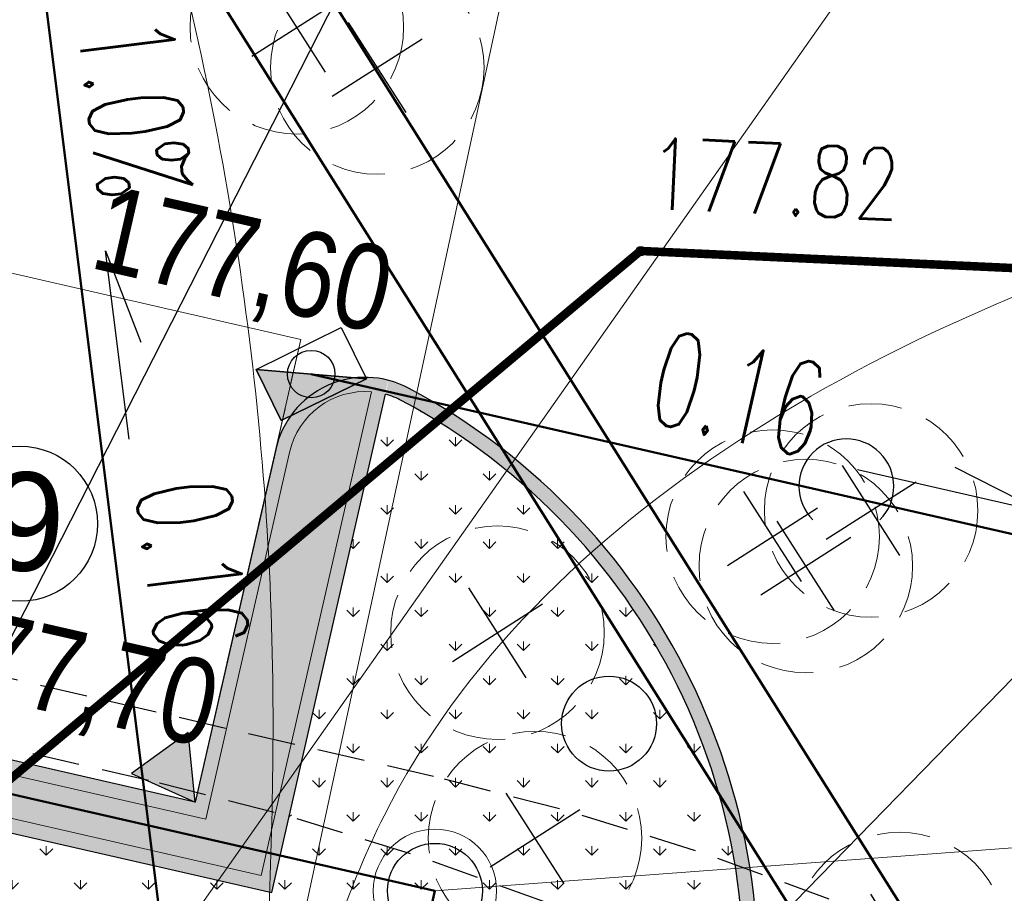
# Model space of a CAD drawing. Header units: metres. Extents: x 964 to 7125, y -212 to 9570.
# Tile 50 of 185: x 1691 to 1701, y 260 to 269. Entities that reach past the tile are written whole.
import ezdxf
from ezdxf import colors
from ezdxf.entities.mleader import LeaderData, LeaderLine
from ezdxf.enums import TextEntityAlignment as Align
from ezdxf.math import Vec2, Vec3

# ---------------------------------------------------------------- set-up
doc = ezdxf.new("R2010")
doc.units = ezdxf.units.M
for name, pattern in [('1081', [1.5, 1, -0.5]), ('CIĄGłA', [0]), ('DASHED', [0.75, 0.5, -0.25]), ('HIDDEN', [0.375, 0.25, -0.125])]:
    doc.linetypes.add(name, pattern=pattern)
for name, color, linetype in [('0S', 7, 'Continuous'), ('OT_Rzedna', 7, 'Continuous'), ('OT_ZagospodarowanieTerenu', 7, 'Continuous'), ('ZP_strefy oddziaływania', 8, 'HIDDEN'), ('zz-odwodnienie', 5, 'Continuous')]:
    doc.layers.add(name, color=color, linetype=linetype)
for name, color, linetype, lineweight in [('_IE', 240, 'Continuous', 9), ('AGP1_HATCH', 7, 'Continuous', 5), ('AGP1_KRAWEZNIKI GRUBOŚCI', 7, 'Continuous', 15), ('AGP1_KRAWEZNIKI NOWE', 7, 'Continuous', 30), ('AGP1_OPISY', 7, 'Continuous', 13), ('AGP1_ZIELEN', 1, 'Continuous', 15), ('IS-G', 40, 'Continuous', 50), ('IS-KD-brudna', 96, 'Continuous', 50), ('IS-KD-brudna-studnie', 96, 'Continuous', 30), ('IS-KD-czysta', 92, 'Continuous', 50), ('IS-KD-czysta-studnie', 94, 'Continuous', 30), ('IS-KD-opis', 96, 'Continuous', 30), ('IS-KD-opis-rzedne', 96, 'Continuous', 30), ('IS-KS', 34, 'Continuous', 50), ('IS-KS-opis', 36, 'Continuous', 30), ('IS-KS-opis-rzedne', 36, 'Continuous', 30), ('IS-W', 160, 'Continuous', 50)]:
    doc.layers.add(name, color=color, linetype=linetype, lineweight=lineweight)
doc.layers.add('IS-viewport', color=254, linetype='Continuous', lineweight=0, plot=False)
doc.styles.add('ARIAL', font='arial.ttf')
doc.styles.add('IS-0.6', font='simplex.shx', dxfattribs={"width": 0.6})
doc.styles.get("Standard").update_dxf_attribs({"font": 'arial.ttf'})
doc.styles.add('STYL_ARIAL', font='simplex', dxfattribs={"width": 0.75, "oblique": 0.1})
pattern_1 = [(90, (-261.6057629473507, 0), (-0.3592102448, 0.3592102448), [0.09525, -0.6231704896]), (45, (-261.6057629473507, 0), (-0.3592102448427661, 0.3592102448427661), [0.09525, -0.41275]), (135, (-261.6057629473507, 0), (-0.3592102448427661, -0.3592102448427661), [0.09525, -0.41275])]

# ---------------------------------------------------------------- blocks, each defined once
blk = doc.blocks.new('drzewo_liściaste_symbol')
at = {"layer": 'AGP1_ZIELEN', "color": 11, "lineweight": 30, "true_color": 0xf27172, "transparency": 33554559}
for p, q in [((0.5303300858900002, -0.5303300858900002), (-0.5303300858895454, 0.5303300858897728)), ((-0.5303300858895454, -0.5303300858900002), (0.5303300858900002, 0.5303300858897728))]:
    blk.add_line(p, q, dxfattribs=at)
at = {"layer": 'AGP1_ZIELEN', "color": 252, "linetype": 'DASHED', "lineweight": 5, "ltscale": 1.5, "true_color": 0x939598}
blk.add_circle((0, 0), 1.5, dxfattribs=at)
blk = doc.blocks.new('DRZEWA DO WYCINKI 20240606')
at = {"layer": 'AGP1_ZIELEN', "lineweight": 9, "xscale": 0.75, "yscale": 0.75, "zscale": 0.75, "rotation": 347.6011741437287}
for p in [(2234.906728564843, 233.3376599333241), (2235.753952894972, 232.9139969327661), (2240.957524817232, 228.2470444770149), (2239.919667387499, 227.9716686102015), (2240.269466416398, 227.6620296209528), (2237.021180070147, 226.9594460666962), (2237.415612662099, 224.7949159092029), (2241.257403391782, 223.7316503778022)]:
    blk.add_blockref('drzewo_liściaste_symbol', p, dxfattribs=at)
blk = doc.blocks.new('d_wpust')
at = {"layer": 'zz-odwodnienie'}
blk.add_hatch(color=0, dxfattribs=at).paths.add_polyline_path([(-0.5, 0.6000000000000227), (-0.5, 0), (0.5, 0)])
at = {"layer": 'zz-odwodnienie', "color": 0}
for p, q in [((-0.5, 0.6000000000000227), (0.5, 0)), ((-0.5, 0), (-0.5, 0.6000000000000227)), ((-0.5, 0.6000000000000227), (0.5, 0.6000000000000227)), ((0.5, 0.6000000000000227), (0.5, 0)), ((0.5, 0), (-0.5, 0))]:
    blk.add_line(p, q, dxfattribs=at)
blk.add_lwpolyline([(-0.5, 0.6000000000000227), (-0.5, 0), (0.5, 0)], close=True, dxfattribs=at)
blk = doc.blocks.new('d_rzędna')
at = {"layer": 'zz-odwodnienie'}
blk.add_hatch(color=0, dxfattribs=at).paths.add_polyline_path([(0, 0), (0.3686594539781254, 0.6385369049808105), (-0.3686594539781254, 0.6385369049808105)])
at = {"layer": 'zz-odwodnienie', "color": 0}
for p, q in [((-0.3686594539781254, 0.6385369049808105), (0, 0)), ((0.3686594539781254, 0.6385369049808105), (-0.3686594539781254, 0.6385369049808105)), ((-0.3686594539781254, 0.6385369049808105), (0, 0)), ((0.3686594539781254, 0.6385369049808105), (-0.3686594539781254, 0.6385369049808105)), ((0, 0), (0.3686594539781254, 0.6385369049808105)), ((0, 0), (0.3686594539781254, 0.6385369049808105))]:
    blk.add_line(p, q, dxfattribs=at)
blk = doc.blocks.new('OTZK1')
at = {"color": 0}
blk.add_circle((0.5, 0.5), 0.5, dxfattribs=at)
blk = doc.blocks.new('OTZK2')
at = {"color": 0}
blk.add_arc((0.5, 0.5), 0.5, 315, 225, dxfattribs=at)
blk = doc.blocks.new('RTPW02')
at = {"color": 0}
blk.add_circle((0, 0), 0.05, dxfattribs=at)
blk = doc.blocks.new('*U115')
at = {"color": 0, "linetype": 'Continuous', "lineweight": -2}
blk.add_lwpolyline([(-0.9081728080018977, 0.514997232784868), (1.041684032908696, 0.06995981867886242), (0.1223852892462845, 0.5362106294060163)], dxfattribs=at)
at = {"layer": 'IS-viewport'}
blk.add_line((-0.9749284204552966, 0.2225187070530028), (0.9749284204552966, -0.2225187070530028), dxfattribs=at)
at = {"color": 0, "linetype": 'Continuous', "lineweight": -2, "style": 'IS-0.6', "width": 0.6}
blk.add_attdef('OPIS-L', text='', height=0.9999999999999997, rotation=347.1429879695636, dxfattribs=at).set_placement((-1.395637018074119, 0.6262565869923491), align=Align.RIGHT)
blk.add_attdef('OPIS-P', (1.529148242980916, -0.04129953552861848), '', height=0.9999999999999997, rotation=347.1429879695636, dxfattribs=at)
blk.add_attdef('OPIS-POD', text='', height=0.9999999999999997, rotation=347.1429879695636, dxfattribs=at).set_placement((-0.06675561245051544, -0.2924785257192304), align=Align.TOP_CENTER)
blk = doc.blocks.new('*U125')
at = {"color": 0, "linetype": 'Continuous', "lineweight": -2}
blk.add_lwpolyline([(0.4220176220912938, -0.954935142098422), (0.1733257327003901, 1.029542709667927), (0.5457314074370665, 0.06839027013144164)], dxfattribs=at)
at = {"layer": 'IS-viewport'}
blk.add_line((-0.1243459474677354, 0.9922389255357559), (0.1243459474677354, -0.9922389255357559), dxfattribs=at)
at = {"color": 0, "linetype": 'Continuous', "lineweight": -2, "style": 'IS-0.6', "width": 0.6}
blk.add_attdef('OPIS-L', text='', height=0.9999999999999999, rotation=277.1429866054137, dxfattribs=at).set_placement((0.1111527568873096, 1.525662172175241), align=Align.RIGHT)
blk.add_attdef('OPIS-POD', text='', height=0.9999999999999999, rotation=277.1429866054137, dxfattribs=at).set_placement((-0.2976716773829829, -0.03730378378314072), align=Align.TOP_CENTER)
blk.add_attdef('OPIS-P', (0.4841905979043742, -1.451054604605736), '', height=0.9999999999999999, rotation=277.1429866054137, dxfattribs=at)
blk = doc.blocks.new('IS-opis-studni-P-0.6')
at = {"color": 0, "linetype": 'Continuous', "lineweight": 15, "transparency": 16777216}
blk.add_line((0, 0), (3.5, 0), dxfattribs=at)
at = {"color": 0, "linetype": 'Continuous', "lineweight": -2, "transparency": 16777216, "style": 'IS-0.6', "width": 0.6}
for p in [(1.75, 0.25), (1.75, -1.25), (1.75, -2.5)]:
    blk.add_attdef('000,00', text='', height=1, dxfattribs=at).set_placement(p, align=Align.CENTER)
blk.add_attdef('S0', text='', height=1.25, dxfattribs=at).set_placement((3.75, 0), align=Align.MIDDLE_LEFT)
blk = doc.blocks.new('_None', base_point=(2.5, 0))

msp = doc.modelspace()

# ---------------------------------------------------------------- hatches: boundary and pattern name
at = {"layer": 'AGP1_HATCH', "transparency": 33554625}
h = msp.add_hatch(dxfattribs=at)
h.set_pattern_fill('GRASS', color=8, scale=0.02)
h.set_pattern_definition(pattern_1)
edge = h.paths.add_edge_path()
edge.add_line((1656.421609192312, 281.1750997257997), (1656.12732490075, 280.1037389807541))
edge.add_arc((1693.613011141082, 442.3996465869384), 166.5687194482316, 256.9943948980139, 258.1500133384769)
edge.add_line((1659.408129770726, 279.380738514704), (1659.687923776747, 279.3204852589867))
edge.add_line((1659.687923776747, 279.3204852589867), (1659.805812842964, 279.8679188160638))
edge.add_line((1659.805812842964, 279.8679188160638), (1661.428610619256, 279.5184515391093))
edge.add_line((1661.428610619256, 279.5184515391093), (1661.310721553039, 278.9710179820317))
edge.add_line((1661.310721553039, 278.9710179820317), (1671.858992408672, 276.6994623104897))
edge.add_line((1671.858992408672, 276.6994623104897), (1672.890124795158, 277.4314030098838))
edge.add_line((1672.890124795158, 277.4314030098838), (1656.421609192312, 281.1750997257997))
edge = h.paths.add_edge_path()
edge.add_line((1672.890124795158, 277.4314030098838), (1671.858992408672, 276.6994623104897))
edge.add_line((1671.858992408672, 276.6994623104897), (1700.067020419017, 270.6249021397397))
edge.add_arc((1697.571881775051, 261.9819229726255), 8.995932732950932, -9.899978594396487, 73.89711847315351, ccw=False)
edge.add_line((1706.433859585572, 260.4352636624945), (1699.674548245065, 230.8202579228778))
edge.add_line((1699.674548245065, 230.8202579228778), (1699.038714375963, 230.9653696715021))
edge.add_line((1699.038714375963, 230.9653696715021), (1697.659528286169, 224.9226379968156))
edge.add_line((1697.659528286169, 224.9226379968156), (1693.427565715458, 225.8885363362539))
edge.add_line((1693.427565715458, 225.8885363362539), (1694.802276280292, 231.9116583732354))
edge.add_line((1694.802276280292, 231.9116583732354), (1691.417076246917, 230.9890328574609))
edge.add_line((1691.417076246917, 230.9890328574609), (1687.619809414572, 231.8557167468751))
edge.add_line((1687.619809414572, 231.8557167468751), (1687.208875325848, 230.0552605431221))
edge.add_line((1687.208875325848, 230.0552605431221), (1682.488514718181, 231.1293036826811))
edge.add_line((1682.488514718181, 231.1293036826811), (1682.900170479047, 232.9329218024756))
edge.add_line((1682.900170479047, 232.9329218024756), (1676.827230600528, 234.319002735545))
edge.add_line((1676.827230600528, 234.319002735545), (1675.092447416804, 235.4907377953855))
edge.add_arc((1674.59275734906, 234.8031445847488), 0.8499850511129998, 53.99321822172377, 167.1431079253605)
edge.add_line((1673.764082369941, 234.992280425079), (1672.473484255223, 229.3376865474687))
edge.add_line((1672.473484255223, 229.3376865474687), (1668.330036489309, 230.2833823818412))
edge.add_line((1668.330036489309, 230.2833823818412), (1668.697188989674, 231.8920150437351))
edge.add_line((1668.697188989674, 231.8920150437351), (1649.540477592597, 236.2643211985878))
edge.add_line((1649.540477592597, 236.2643211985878), (1649.540154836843, 236.2643948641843))
edge.add_line((1649.540154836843, 236.2643948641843), (1649.974062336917, 238.1655061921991))
edge.add_line((1649.974062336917, 238.1655061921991), (1646.074028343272, 239.0556455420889))
edge.add_line((1646.074028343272, 239.0556455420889), (1646.786081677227, 242.1754179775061))
edge.add_line((1646.786081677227, 242.1754179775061), (1651.996839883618, 262.8037986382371))
edge.add_arc((1649.233634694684, 263.5017936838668), 2.849999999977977, 345.8234528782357, 357.692915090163)
edge.add_line((1652.081324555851, 263.3870659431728), (1652.175551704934, 265.7259047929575))
edge.add_line((1652.175551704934, 265.7259047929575), (1643.651609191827, 234.6850997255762))
edge.add_line((1643.651609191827, 234.6850997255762), (1698.061609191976, 222.3150997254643))
edge.add_line((1698.061609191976, 222.3150997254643), (1709.121609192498, 269.1950997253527))
edge.add_line((1709.121609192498, 269.1950997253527), (1672.890124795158, 277.4314030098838))
at = {"layer": 'AGP1_HATCH', "transparency": 33554477}
h = msp.add_hatch(color=8, dxfattribs=at)
h.dxf.hatch_style = 1
h.paths.add_polyline_path([(1695.781931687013, 225.8640364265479), (1694.027059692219, 226.2645664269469), (1695.2442260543, 231.597427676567), (1696.999097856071, 231.1968974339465)], flags=16)
edge = h.paths.add_edge_path()
edge.add_arc((1698.717042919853, 465.5645542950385), 190.2882127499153, 257.0703403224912, 258.0782477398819)
edge.add_line((1659.408129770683, 279.3807385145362), (1700.062718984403, 270.6258284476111))
edge.add_line((1700.062718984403, 270.6258284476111), (1700.067878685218, 270.6246543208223))
edge.add_arc((1697.571881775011, 261.981922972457), 8.99593273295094, -9.899978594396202, 73.8914287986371, ccw=False)
edge.add_line((1706.433859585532, 260.4352636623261), (1699.674548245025, 230.8202579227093))
edge.add_line((1699.674548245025, 230.8202579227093), (1699.038714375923, 230.9653696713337))
edge.add_line((1699.038714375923, 230.9653696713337), (1697.659528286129, 224.9226379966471))
edge.add_line((1697.659528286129, 224.9226379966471), (1693.429270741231, 225.8924517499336))
edge.add_line((1693.429270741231, 225.8924517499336), (1694.808442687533, 231.9351207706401))
edge.add_line((1694.808442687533, 231.9351207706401), (1694.802276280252, 231.911658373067))
edge.add_line((1694.802276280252, 231.911658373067), (1691.417076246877, 230.9890328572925))
edge.add_line((1691.417076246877, 230.9890328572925), (1687.619809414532, 231.855716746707))
edge.add_line((1687.619809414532, 231.855716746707), (1687.208875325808, 230.0552605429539))
edge.add_line((1687.208875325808, 230.0552605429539), (1682.488514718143, 231.1293036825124))
edge.add_line((1682.488514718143, 231.1293036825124), (1682.900170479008, 232.9329218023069))
edge.add_line((1682.900170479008, 232.9329218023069), (1676.827230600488, 234.3190027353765))
edge.add_line((1676.827230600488, 234.3190027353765), (1675.092447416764, 235.4907377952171))
edge.add_arc((1674.59275734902, 234.8031445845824), 0.8499850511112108, 53.99321822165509, 167.1431079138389)
edge.add_line((1673.764082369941, 234.9922804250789), (1672.473484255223, 229.3376865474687))
edge.add_line((1672.473484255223, 229.3376865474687), (1668.330036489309, 230.2833823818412))
edge.add_line((1668.330036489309, 230.2833823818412), (1668.697188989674, 231.8920150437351))
edge.add_line((1668.697188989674, 231.8920150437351), (1649.540477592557, 236.2643211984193))
edge.add_line((1649.540477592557, 236.2643211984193), (1649.540209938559, 236.2646362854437))
edge.add_line((1649.540209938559, 236.2646362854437), (1649.974117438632, 238.1657476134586))
edge.add_line((1649.974117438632, 238.1657476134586), (1646.074028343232, 239.0556455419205))
edge.add_line((1646.074028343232, 239.0556455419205), (1646.786081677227, 242.1754179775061))
edge.add_line((1646.786081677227, 242.1754179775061), (1651.996839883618, 262.8037986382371))
edge.add_arc((1649.233634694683, 263.5017936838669), 2.849999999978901, 345.8234528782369, 357.6929150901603)
edge.add_line((1652.081324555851, 263.3870659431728), (1652.176031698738, 265.7378188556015))
edge.add_line((1652.176031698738, 265.7378188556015), (1652.3519190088, 266.3773577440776))
edge.add_line((1652.3519190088, 266.3773577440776), (1652.231202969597, 263.3810276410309))
edge.add_arc((1649.233634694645, 263.501793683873), 3.000000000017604, 345.82345287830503, 357.69291509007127, ccw=False)
edge.add_line((1652.142271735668, 262.767062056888), (1646.932321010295, 242.1420404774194))
edge.add_line((1646.932321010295, 242.1420404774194), (1649.857107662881, 241.4744904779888))
edge.add_arc((1649.632042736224, 240.497337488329), 1.002737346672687, -9.8722114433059, 77.02943066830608, ccw=False)
edge.add_line((1650.619932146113, 240.3254168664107), (1649.720050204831, 236.3771931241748))
edge.add_line((1649.720050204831, 236.3771931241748), (1672.72777492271, 231.1259360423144))
edge.add_line((1672.72777492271, 231.1259360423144), (1673.617843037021, 235.0256579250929))
edge.add_arc((1674.59275734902, 234.8031445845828), 0.9999850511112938, 54.147005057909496, 167.143107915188, ccw=False)
edge.add_line((1675.178456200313, 235.6136548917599), (1676.887949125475, 234.4590017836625))
edge.add_line((1676.887949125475, 234.4590017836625), (1691.413853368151, 231.143625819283))
edge.add_line((1691.413853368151, 231.143625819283), (1694.840114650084, 232.077442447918))
edge.add_line((1694.840114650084, 232.077442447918), (1699.561685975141, 230.999872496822))
edge.add_line((1699.561685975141, 230.999872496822), (1706.286755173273, 260.464850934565))
edge.add_arc((1697.571881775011, 261.9819229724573), 8.845932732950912, 350.1249919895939, 433.863969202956)
edge.add_line((1700.030332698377, 270.4793664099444), (1659.317902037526, 279.2464152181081))
edge.add_arc((1693.613011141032, 442.3996465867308), 166.7187194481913, 256.9978913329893, 258.1291453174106, ccw=False)
edge.add_line((1656.103480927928, 279.9552974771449), (1656.139164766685, 280.1010047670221))
h = msp.add_hatch(color=8, dxfattribs=at)
h.dxf.hatch_style = 1
h.paths.add_polyline_path([(1681.679460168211, 259.3846310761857), (1697.034582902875, 255.8799613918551), (1694.241082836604, 243.6407100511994), (1678.885967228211, 247.1454113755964)], flags=16)
edge = h.paths.add_edge_path(flags=16)
edge.add_line((1685.185346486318, 266.4311739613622), (1685.040709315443, 265.797470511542))
edge.add_line((1685.040709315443, 265.797470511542), (1679.483617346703, 267.0658272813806))
edge.add_line((1679.483617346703, 267.0658272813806), (1679.628254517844, 267.6995307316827))
edge.add_arc((1680.456943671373, 267.5103898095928), 0.8500000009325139, 77.14298656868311, 167.1429865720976, ccw=False)
edge.add_line((1680.646084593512, 268.3390789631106), (1684.545798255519, 267.449004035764))
edge.add_arc((1684.356657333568, 266.62031488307), 0.8500000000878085, -12.857013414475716, 77.14298656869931, ccw=False)
edge = h.paths.add_edge_path()
edge.add_line((1698.17639700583, 256.3886637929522), (1688.505109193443, 258.5960247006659))
edge.add_line((1688.505109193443, 258.5960247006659), (1688.983524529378, 260.6921210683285))
edge.add_line((1688.983524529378, 260.6921210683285), (1693.438948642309, 259.675210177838))
edge.add_line((1693.438948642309, 259.675210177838), (1694.663688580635, 265.0732275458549))
edge.add_arc((1694.414363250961, 264.1511328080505), 0.9552077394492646, 74.86959213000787, 168.3871311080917)
edge.add_line((1693.478708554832, 264.3434141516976), (1692.630909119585, 260.6289252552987))
edge.add_line((1692.630909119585, 260.6289252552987), (1684.441510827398, 262.4980825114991))
edge.add_line((1684.441510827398, 262.4980825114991), (1685.331585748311, 266.3977961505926))
edge.add_arc((1684.356657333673, 266.6203148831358), 1.000000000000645, 347.1429865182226, 437.1429865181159)
edge.add_line((1684.579176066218, 267.5952432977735), (1680.679462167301, 268.4853182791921))
edge.add_arc((1680.456943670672, 267.5103898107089), 1.000000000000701, 77.1430003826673, 167.1429865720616)
edge.add_line((1679.482015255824, 267.732908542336), (1679.304000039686, 266.9529658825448))
edge.add_line((1679.304000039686, 266.9529658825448), (1684.178626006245, 265.8403759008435))
edge.add_line((1684.178626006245, 265.8403759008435), (1682.821279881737, 259.8933084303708))
edge.add_line((1682.821279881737, 259.8933084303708), (1678.937735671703, 260.7796816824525))
edge.add_arc((1678.715134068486, 259.7827054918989), 1.021524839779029, 77.41362849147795, 166.3037866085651)
edge.add_line((1677.72265652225, 260.0245759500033), (1675.690284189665, 251.1200781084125))
edge.add_arc((1679.595507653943, 250.0981039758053), 4.03673152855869, 165.3349000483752, 256.6501541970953)
edge.add_line((1678.663441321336, 246.1704515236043), (1693.05116376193, 242.886582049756))
edge.add_arc((1693.490240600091, 244.8367181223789), 1.998954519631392, 257.3113330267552, 345.5301534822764)
edge.add_line((1695.425786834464, 244.3372384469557), (1698.17639700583, 256.3886637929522))
h = msp.add_hatch(color=8, dxfattribs=at)
h.dxf.hatch_style = 1
edge = h.paths.add_edge_path()
edge.add_arc((1698.01053503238, 257.4046252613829), 1.168151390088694, 62.58540037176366, 70.4384763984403)
edge.add_arc((1691.601391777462, 258.8506342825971), 6.80902246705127, 348.9806832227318, 357.09332757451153, ccw=False)
edge.add_line((1698.284874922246, 257.5491581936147), (1698.030157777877, 256.4220412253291))
edge.add_line((1698.030157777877, 256.4220412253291), (1698.176397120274, 256.3886637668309))
edge.add_line((1698.176397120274, 256.3886637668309), (1698.433830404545, 257.5165727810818))
edge.add_arc((1691.01438175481, 258.9049803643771), 7.548237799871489, 349.4007796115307, 356.4803759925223)
edge = h.paths.add_edge_path()
edge.add_arc((1694.423288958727, 264.1366405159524), 0.9669473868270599, 61.87003514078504, 75.3656220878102)
edge.add_line((1694.667588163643, 265.0722179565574), (1694.637185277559, 264.9250809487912))
edge.add_arc((1694.423309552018, 264.1365959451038), 0.8169770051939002, 61.86729084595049, 74.823748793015, ccw=False)
edge.add_arc((1691.601391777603, 258.8506342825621), 6.809022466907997, -2.9066724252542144, 61.89995680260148, ccw=False)
edge.add_arc((1698.010535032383, 257.4046252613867), 1.168151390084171, 62.58540037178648, 70.43847639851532, ccw=False)
edge.add_arc((1691.601391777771, 258.8506342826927), 6.959022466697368, 356.6302783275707, 421.8999565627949)
at = {"layer": 'AGP1_HATCH', "transparency": 33554625}
h = msp.add_hatch(dxfattribs=at)
h.set_pattern_fill('GRASS', color=8, scale=0.02)
h.set_pattern_definition(pattern_1)
edge = h.paths.add_edge_path()
edge.add_arc((1694.423309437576, 264.1365959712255), 0.8169770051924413, 61.86728915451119, 74.82374879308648)
edge.add_line((1694.637185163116, 264.9250809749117), (1693.438948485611, 259.6752102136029))
edge.add_line((1693.438948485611, 259.6752102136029), (1690.601905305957, 260.3227400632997))
edge.add_line((1690.601905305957, 260.3227400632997), (1690.388287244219, 259.3868088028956))
edge.add_line((1690.388287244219, 259.3868088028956), (1688.769906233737, 259.7561898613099))
edge.add_line((1688.769906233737, 259.7561898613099), (1688.505109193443, 258.5960247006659))
edge.add_line((1688.505109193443, 258.5960247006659), (1698.030157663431, 256.4220412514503))
edge.add_line((1698.030157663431, 256.4220412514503), (1698.265050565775, 257.4511926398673))
edge.add_arc((1691.601391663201, 258.8506343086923), 6.80902246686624, 348.1396172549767, 421.8999565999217)

# ---------------------------------------------------------------- linework, layer by layer
at = {"color": 8, "lineweight": 15}
msp.add_lwpolyline([(1692.630909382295, 260.6289264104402), (1693.74350304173, 265.5035684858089), (1690.233760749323, 266.3046359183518)], dxfattribs=at)
at = {"layer": '_IE', "color": 8, "linetype": 'CIĄGłA', "lineweight": 0}
msp.add_line((1693.517396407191, 258.2213142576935), (1696.415164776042, 271.6779741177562), dxfattribs=at)
at = {"layer": '_IE', "color": 8}
msp.add_line((1709.982242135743, 270.8913864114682), (1695.811692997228, 256.3642182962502), dxfattribs=at)
for points in [[(1693.354853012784, 258.2584133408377), (1693.447699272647, 261.9121893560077), (1692.053399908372, 270.9961439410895), (1691.502554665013, 272.735859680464)], [(1693.739886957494, 258.1705327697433), (1694.619799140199, 260.4842893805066), (1703.541056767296, 266.7562682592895), (1705.466780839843, 267.2585987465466)]]:
    msp.add_spline(points, degree=3, dxfattribs=at)
at = {"layer": 'AGP1_KRAWEZNIKI GRUBOŚCI', "color": 8}
msp.add_lwpolyline([(1684.324881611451, 265.8069943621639), (1682.934139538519, 259.7136917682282), (1678.910928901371, 260.6319537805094, 0.4238907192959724), (1677.85943432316, 259.9497425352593), (1677.853060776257, 259.9218179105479), (1675.835990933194, 251.0843671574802, 0.4211120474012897), (1678.697450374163, 246.3165467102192), (1693.084322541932, 243.0328713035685, 0.4047774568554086), (1695.280026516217, 244.3727146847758), (1697.996780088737, 256.2758019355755), (1688.325492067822, 258.4831630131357), (1688.870557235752, 260.8717622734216), (1693.325981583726, 259.8548513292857), (1694.48922288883, 264.9509096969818, 0.3754874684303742), (1693.625102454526, 264.3107138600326), (1692.743770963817, 260.4493080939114), (1688.941549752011, 261.3171312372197)], format="xyb", dxfattribs=at)
at = {"layer": 'AGP1_KRAWEZNIKI NOWE', "color": 8, "linetype": 'DASHED', "lineweight": 15}
msp.add_line((1692.630909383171, 260.628926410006), (1693.743503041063, 265.5035684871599), dxfattribs=at)
at = {"layer": 'AGP1_KRAWEZNIKI NOWE', "color": 8}
for p, q in [((1693.438948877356, 259.6752101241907), (1694.637185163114, 264.9250809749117)), ((1688.983524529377, 260.6921210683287), (1693.438948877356, 259.6752101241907))]:
    msp.add_line(p, q, dxfattribs=at)
at = {"layer": 'AGP1_KRAWEZNIKI NOWE', "color": 8, "linetype": 'CIĄGłA'}
for p, q in [((1693.47870855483, 264.3434141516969), (1692.630909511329, 260.6289251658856)), ((1692.630909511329, 260.6289251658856), (1689.121166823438, 261.4299926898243))]:
    msp.add_line(p, q, dxfattribs=at)
at = {"layer": 'AGP1_KRAWEZNIKI NOWE', "color": 8, "lineweight": 15}
msp.add_line((1692.045952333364, 260.7624376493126), (1689.121167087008, 261.4299938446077), dxfattribs=at)
at = {"layer": 'AGP1_KRAWEZNIKI NOWE', "color": 8, "linetype": 'CIĄGłA'}
for centre, radius, start, end in [((1697.571881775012, 261.9819229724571), 8.995932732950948, 350.1000214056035, 73.89142879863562), ((1697.571881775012, 261.9819229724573), 8.845932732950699, 350.1249919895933, 73.86396920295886), ((1694.423288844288, 264.1366405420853), 0.9669473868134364, 61.870035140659, 167.6524225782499), ((1691.601391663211, 258.8506343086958), 6.959022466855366, 348.1288184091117, 61.89995656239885)]:
    msp.add_arc(centre, radius, start, end, dxfattribs=at)
at = {"layer": 'AGP1_KRAWEZNIKI NOWE', "color": 8}
for centre, radius, start, end in [((1694.42330943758, 264.1365959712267), 0.8169770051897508, 61.86728884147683, 74.82374879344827), ((1691.601391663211, 258.8506343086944), 6.809022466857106, 348.1396172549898, 61.89995656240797)]:
    msp.add_arc(centre, radius, start, end, dxfattribs=at)
at = {"layer": 'AGP1_OPISY', "color": 8, "linetype": 'Continuous', "lineweight": 30}
msp.add_circle((1690.784725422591, 263.5610228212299), 0.8166577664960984, dxfattribs=at)
at = {"layer": 'IS-G', "color": 8}
msp.add_line((1692.576714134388, 271.4626169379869), (1700.336718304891, 259.1127029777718), dxfattribs=at)
at = {"layer": 'IS-KD-brudna', "color": 8}
msp.add_line((1693.85285140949, 265.1378242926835), (1703.175129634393, 263.0101180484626), dxfattribs=at)
at = {"layer": 'IS-KD-brudna-studnie', "color": 8}
msp.add_circle((1693.85285140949, 265.1378242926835), 0.25, dxfattribs=at)
at = {"layer": 'IS-KD-czysta', "color": 8, "ltscale": 2}
for q in [(1677.539129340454, 263.7144860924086), (1694.421774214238, 256.4763093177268)]:
    msp.add_line((1695.156086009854, 259.6935730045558), q, dxfattribs=at)
at = {"layer": 'IS-KD-czysta-studnie', "color": 8, "lineweight": 9}
msp.add_circle((1695.156086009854, 259.6935730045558), 0.65, dxfattribs=at)
at = {"layer": 'IS-KD-czysta-studnie', "color": 8}
msp.add_circle((1695.156086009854, 259.6935730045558), 0.5, dxfattribs=at)
at = {"layer": 'IS-KS', "color": 8}
msp.add_line((1690.989235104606, 269.5683689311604), (1692.312499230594, 259.0091652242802), dxfattribs=at)
at = {"layer": 'IS-W', "color": 8}
msp.add_line((1691.950366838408, 270.5798587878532), (1699.269619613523, 258.931393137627), dxfattribs=at)
at = {"layer": 'OT_ZagospodarowanieTerenu', "color": 251, "linetype": '1081', "true_color": 0x636466, "const_width": 0.09}
msp.add_lwpolyline([(1718.541609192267, 260.2350997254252), (1716.921609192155, 265.535099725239), (1697.321609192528, 266.4350997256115), (1683.671609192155, 254.9950997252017), (1678.991609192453, 234.4550997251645), (1682.281609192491, 232.4950997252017), (1682.661609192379, 227.2550997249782), (1698.831609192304, 221.3250997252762), (1696.321609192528, 206.4350997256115), (1703.681609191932, 205.9550997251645), (1707.56160919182, 209.0250997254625), (1708.491609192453, 217.0750997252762), (1711.171609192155, 228.515099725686), (1709.931609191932, 235.265099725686), (1708.171609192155, 239.4550997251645), (1710.771609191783, 242.1450997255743), (1715.711609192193, 241.7350997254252), (1717.06160919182, 247.2550997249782), (1716.641609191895, 251.0050997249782), (1718.541609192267, 260.2350997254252)], dxfattribs=at)
at = {"layer": 'ZP_strefy oddziaływania', "color": 8, "ltscale": 2}
msp.add_lwpolyline([(1717.150832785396, 222.9354654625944), (1717.607088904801, 224.9073697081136, 0.414213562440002), (1695.141948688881, 260.8978889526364), (1688.103877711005, 262.52634680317, 0.4142135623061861), (1652.113358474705, 240.0612065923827), (1651.657102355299, 238.0893023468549, 0.4142135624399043), (1674.12224257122, 202.0987831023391), (1681.160313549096, 200.4703252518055, 0.4142135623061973)], format="xyb", close=True, dxfattribs=at)
at = {"layer": 'ZP_strefy oddziaływania', "color": 8, "ltscale": 2, "elevation": -5.00880708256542e-06}
msp.add_lwpolyline([(1692.136947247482, 260.8568644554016), (1690.577061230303, 261.2128910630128, 0.4142135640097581), (1654.653694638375, 238.6405242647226), (1654.509058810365, 238.006820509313, 0.4142135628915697), (1677.081425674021, 202.0834540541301), (1678.641311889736, 201.7274273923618, 0.4142135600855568), (1714.564678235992, 224.2997940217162), (1714.709314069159, 224.9334977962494, 0.4142135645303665)], format="xyb", close=True, dxfattribs=at)

# ---------------------------------------------------------------- block references
at = {"layer": '0S', "color": 8, "linetype": 'CIĄGłA'}
msp.add_blockref('DRZEWA DO WYCINKI 20240606', (-541.2050927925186, 35.45353547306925), dxfattribs=at)
at = {"layer": 'IS-KD-opis', "color": 8}
ref = msp.add_blockref('*U115', (1700.516739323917, 263.6168660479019), dxfattribs=at)
ref.add_attrib('OPIS-L', '0.16', dxfattribs={"layer": '0', "color": 0, "linetype": 'Continuous', "lineweight": -2, "height": 0.9999999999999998, "rotation": 347.1429879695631, "style": 'IS-0.6', "width": 0.5999999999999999}).set_placement((1699.121102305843, 264.243122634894), align=Align.RIGHT)
at = {"layer": 'IS-KS-opis', "color": 8}
ref = msp.add_blockref('*U125', (1691.51078210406, 265.4065988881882), dxfattribs=at)
ref.add_attrib('OPIS-P', '0.16', (1691.994972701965, 263.9555442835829), dxfattribs={"layer": '0', "color": 0, "linetype": 'Continuous', "lineweight": -2, "height": 1, "rotation": 277.1429866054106, "style": 'IS-0.6', "width": 0.5999999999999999})
ref.add_attrib('OPIS-L', '1.0%', dxfattribs={"layer": '0', "color": 0, "linetype": 'Continuous', "lineweight": -2, "height": 1, "rotation": 277.1429866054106, "style": 'IS-0.6', "width": 0.5999999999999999}).set_placement((1691.621934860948, 266.9322610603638), align=Align.RIGHT)
at = {"layer": 'OT_Rzedna', "color": 251, "true_color": 0x636466}
msp.add_blockref('RTPW02', (1697.325609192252, 266.4320997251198), dxfattribs=at)
at = {"layer": 'OT_ZagospodarowanieTerenu', "color": 251, "true_color": 0x636466}
for name, p in [('OTZK2', (1698.991609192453, 263.4550997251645)), ('OTZK1', (1696.491609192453, 260.9550997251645))]:
    msp.add_blockref(name, p, dxfattribs=at)
at = {"layer": 'zz-odwodnienie', "color": 8, "linetype": 'CIĄGłA', "lineweight": 0}
for name, p, rotation in [('d_wpust', (1693.984928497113, 264.8684647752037), 26.12016210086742), ('d_rzędna', (1692.630913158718, 260.6289431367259), 35.91930828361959), ('d_rzędna', (1692.63092076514, 260.6289414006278), 35.91930828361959)]:
    msp.add_blockref(name, p, dxfattribs=dict(at, rotation=rotation))

# ---------------------------------------------------------------- texts
at = {"layer": 'AGP1_OPISY', "color": 8, "linetype": 'Continuous', "lineweight": 30, "insert": (1690.468207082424, 264.1163145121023), "char_height": 1.0368, "width": 0.8416427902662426, "attachment_point": 1, "rotation": 357.93116286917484, "style": 'ARIAL'}
msp.add_mtext('9', dxfattribs=at)
at = {"layer": 'OT_Rzedna', "color": 251, "true_color": 0x636466, "style": 'STYL_ARIAL', "width": 0.75}
msp.add_text('177.82', height=0.75, rotation=357.3709, dxfattribs=at).set_placement((1697.426209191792, 267.6295997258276), align=Align.TOP_LEFT)
at = {"layer": 'zz-odwodnienie', "color": 8, "char_height": 0.9, "width": 5.784085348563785, "attachment_point": 1, "rotation": 347.14298656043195}
for s, insert in [('{\\fArial Narrow|b0|i0|c238|p34;177,60}', (1691.700705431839, 267.1403259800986)), ('{\\fArial Narrow|b0|i0|c238|p34;177,70}', (1689.866942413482, 262.7795873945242)), ('{\\fArial Narrow|b0|i0|c238|p34;177,70}', (1689.866950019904, 262.7795856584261))]:
    msp.add_mtext(s, dxfattribs=dict(at, insert=insert))

# ---------------------------------------------------------------- leaders
at = {"layer": 'AGP1_OPISY', "color": 8}
ml = msp.add_multileader_mtext('Standard', dxfattribs=at)
ml.set_content('ZNAK PODŚWIETLANY\\P"WODA-POWIETRZE-ODKURZACZ"', color=8, style='ARIAL')
ml.set_leader_properties()
ml.build(insert=Vec2(0, 0))
ml.multileader.update_dxf_attribs({"arrow_head_size": 1})
ctx = ml.context
ctx.base_point, ctx.char_height, ctx.arrow_head_size, ctx.landing_gap_size, ctx.plane_origin = Vec3(1704.669255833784, 289.2081840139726), 1, 1, 0.08, Vec3(1759.516888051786, 270.9621453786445)
ctx.text_align_type = 1
notes = []
notes.append((ctx, [(0, (1, 1, 0), (1704.368972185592, 289.2081840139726), (1, 0), 0.3002836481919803, [(0, [(1689.51528380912, 260.0578935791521)], 0, [])])]))
ctx.mtext.insert, ctx.mtext.width, ctx.mtext.defined_height, ctx.mtext.alignment, ctx.mtext.flow_direction = Vec3(1716.316786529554, 289.716710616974), 22.31043766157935, 9.297092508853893, 2, 5
at = {"layer": 'IS-KD-opis-rzedne', "color": 8}
ml = msp.add_multileader_block('Standard', dxfattribs=at)
ml.set_content('IS-opis-studni-P-0.6', color=8)
ml.set_attribute('S0', 'D14', width=0)
ml.set_attribute('000,00', '177,83', width=0)
ml.set_attribute('000,00', '176,49', width=0)
ml.set_attribute('000,00', '', width=0)
ml.set_leader_properties(linetype='Continuous', lineweight=9)
ml.set_arrow_properties(name='NONE')
ml.build(insert=Vec2(0, 0))
ml.multileader.update_dxf_attribs({"has_dogleg": 0, "text_left_attachment_type": 6, "text_right_attachment_type": 6, "dogleg_length": 0, "arrow_head_size": 5, "block_connection_type": 1})
ctx = ml.context
ctx.base_point, ctx.char_height, ctx.arrow_head_size, ctx.landing_gap_size, ctx.plane_origin = Vec3(1708.22737253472, 260.6667032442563), 20, 5, 5, Vec3(1701.377777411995, 256.5868043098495)
ctx.left_attachment, ctx.right_attachment, ctx.text_align_type, ctx.attachment_type = 6, 6, 2, 1
notes.append((ctx, [(1, (1, 1, 0), (1708.22737253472, 260.6667032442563), (1, 0), 0, [(0, [(1695.156086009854, 259.6935730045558)], 0, [])])]))
ctx.block.insert = Vec3(1708.22737253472, 260.6667032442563)
at = {"layer": 'IS-KS-opis-rzedne', "color": 8}
ml = msp.add_multileader_block('Standard', dxfattribs=at)
ml.set_content('IS-opis-studni-P-0.6', color=8)
ml.set_attribute('S0', 'S3', width=0)
ml.set_attribute('000,00', '177,85', width=0)
ml.set_attribute('000,00', '176,22', width=0)
ml.set_attribute('000,00', '', width=0)
ml.set_leader_properties(linetype='Continuous', lineweight=9)
ml.set_arrow_properties(name='NONE')
ml.build(insert=Vec2(0, 0))
ml.multileader.update_dxf_attribs({"has_dogleg": 0, "text_left_attachment_type": 6, "text_right_attachment_type": 6, "dogleg_length": 0, "arrow_head_size": 5, "block_connection_type": 1})
ctx = ml.context
ctx.base_point, ctx.char_height, ctx.arrow_head_size, ctx.landing_gap_size, ctx.plane_origin = Vec3(1702.307837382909, 273.204558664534), 20, 5, 5, Vec3(1698.534190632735, 255.9023965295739)
ctx.left_attachment, ctx.right_attachment, ctx.text_align_type, ctx.attachment_type = 6, 6, 2, 1
notes.append((ctx, [(1, (1, 1, 0), (1702.307837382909, 273.204558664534), (1, 0), 0, [(0, [(1692.312499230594, 259.0091652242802)], 0, [])])]))
ctx.block.insert = Vec3(1702.307837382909, 273.204558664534)
for ctx, leaders in notes:
    for number, flags, end, landing, length, lines in leaders:
        leader = LeaderData()
        leader.index, (leader.has_last_leader_line, leader.has_dogleg_vector, leader.attachment_direction) = number, flags
        leader.last_leader_point, leader.dogleg_vector, leader.dogleg_length = Vec3(end), Vec3(landing), length
        for number, points, colour, breaks in lines:
            line = LeaderLine()
            line.index, line.vertices, line.color, line.breaks = number, Vec3.list(points), colors.encode_raw_color(colour), breaks
            leader.lines.append(line)
        ctx.leaders.append(leader)

doc.saveas('drawing.dxf')
